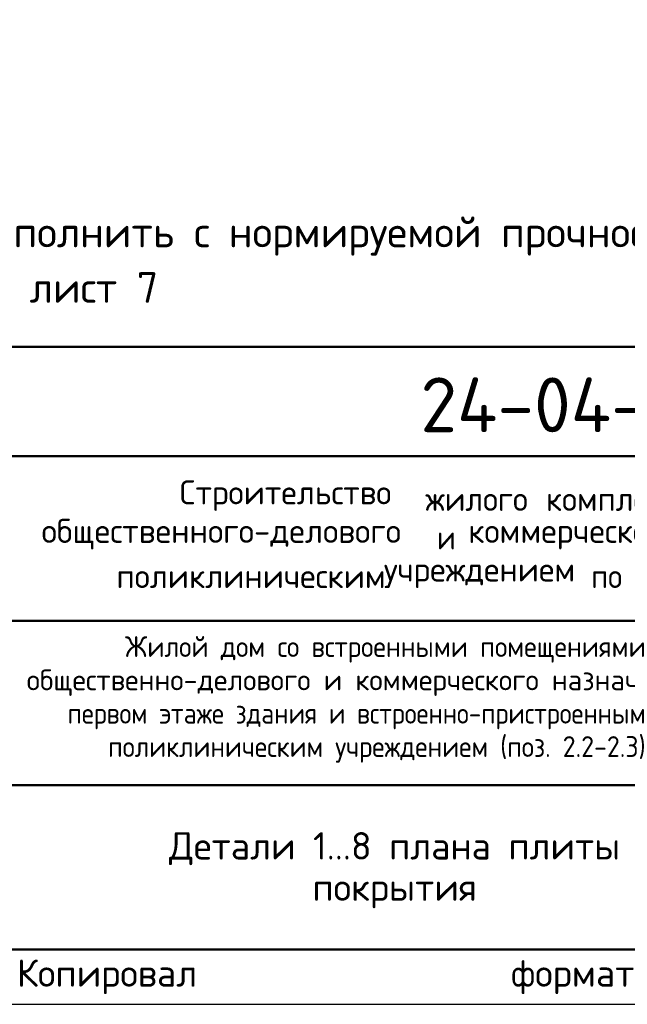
# Model space of a CAD drawing. Header units: millimetres. Extents: x 0 to 50400, y 0 to 35640.
# Tile 7 of 10: x 35493 to 42148, y 0 to 10781. Entities that reach past the tile are written whole.
import ezdxf

# ---------------------------------------------------------------- set-up
doc = ezdxf.new("R2010")
doc.units = ezdxf.units.MM
doc.layers.add('Standard', color=7, linetype='Continuous', lineweight=25)
doc.styles.add('ISOCPEUR', font='txt')

msp = doc.modelspace()

# ---------------------------------------------------------------- linework, layer by layer
at = {"layer": 'Standard', "color": 7, "linetype": 'Continuous', "lineweight": 50, "transparency": 33554687}
for p, q in [((27600, 7200), (49800, 7200)), ((35400, 6000), (49800, 6000)), ((35400, 4200), (49800, 4200)), ((35400, 2400), (49800, 2400))]:
    msp.add_line(p, q, dxfattribs=at)
at = {"layer": 'Standard', "color": 7, "linetype": 'Continuous', "lineweight": 25, "transparency": 33554687}
msp.add_line((27600, 600), (49800, 600), dxfattribs=at)
msp.add_line((27600, 600), (49800, 600), dxfattribs=at)
msp.add_line((27600, 600), (49800, 600), dxfattribs=at)
msp.add_lwpolyline([(0, 0), (50400, 0), (50400, 35640), (0, 35640), (0, 0)], close=True, dxfattribs=at)
at = {"layer": 'Standard', "color": 7, "linetype": 'Continuous', "lineweight": 50, "transparency": 33554687}
msp.add_lwpolyline([(2400, 35040), (49800, 35040), (49800, 600), (2400, 600), (2400, 35040)], close=True, dxfattribs=at)

# ---------------------------------------------------------------- texts
at = {"layer": 'Standard', "color": 7, "linetype": 'Continuous', "lineweight": 13, "transparency": 33554687, "insert": (27600, 8624), "char_height": 336, "width": 21106.68, "attachment_point": 1, "line_spacing_factor": 1.084337}
msp.add_mtext('\\A1;{\\fISOCPEUR|i0|b0;\\H335.999994;\\W1.000000;\\C7;1. Сварку типа К1-Кт необходимо выполнить с нормируемой прочностью (п.3.1 ГОСТ Р 57997-2017)}\\P{\\fISOCPEUR|i0|b0;\\H335.999994;\\W1.000000;\\C7;2. Детали плана замаркированы см. лист 7}\\P', dxfattribs=at)
at = {"layer": 'Standard', "color": 7, "linetype": 'Continuous', "lineweight": 50, "transparency": 33554687, "insert": (39882, 6262), "char_height": 600, "width": 6049.91, "attachment_point": 7, "style": 'ISOCPEUR'}
msp.add_mtext('\\W0.98;24-04-КЖ.2-6.2', dxfattribs=at)
at = {"layer": 'Standard', "color": 7, "linetype": 'Continuous', "lineweight": 25, "transparency": 33554687, "char_height": 264, "attachment_point": 7, "style": 'ISOCPEUR'}
for s, insert, width in [('\\W0.98;Строительство ', (37245, 5402), 2820.83), ('\\W0.96;жилого ', (39937, 5402), 1446.12), ('\\W0.97;комплекса ', (41257, 5402), 1975.29), ('\\W0.99;общественного-делового ', (35733, 4980), 4457.19), ('\\W0.87;и ', (40063, 4980), 457.48), ('\\W0.98;коммерческого ', (40406, 4980), 2714.91), ('\\W0.98;поликлиническим ', (36552, 4557), 3058.06), ('\\W0.98;учреждением ', (39482, 4557), 2397.9), ('\\W0.91;по ', (41752, 4557), 647.69)]:
    msp.add_mtext(s, dxfattribs=dict(at, insert=insert, width=width))
at = {"layer": 'Standard', "color": 7, "linetype": 'Continuous', "lineweight": 18, "transparency": 33554687, "char_height": 228, "attachment_point": 7, "style": 'ISOCPEUR'}
for s, insert, width in [('\\W0.99;Жилой дом со встроенными помещениями', (36647, 3741), 6015.25), ('\\W0.99;общественно-делового и коммерческого назначения на', (35570, 3376), 8168.16), ('\\W0.99;первом этаже здания и встроенно-пристроенным', (36015, 3011), 7279.77), ('\\W0.99;поликлиническим учреждением (поз. 2.2-2.3)', (36459, 2646), 6390.3)]:
    msp.add_mtext(s, dxfattribs=dict(at, insert=insert, width=width))
at = {"layer": 'Standard', "color": 7, "linetype": 'Continuous', "lineweight": 25, "transparency": 33554687, "insert": (39600, 1885), "char_height": 300, "width": 4940.25, "attachment_point": 2, "line_spacing_factor": 0.903614}
msp.add_mtext('\\A1;{\\fISOCPEUR|i0|b0;\\H300.000000;\\W1.000000;\\C7;Детали 1...8 плана плиты}\\P{\\fISOCPEUR|i0|b0;\\H300.000000;\\W1.000000;\\C7;покрытия}\\P', dxfattribs=at)
at = {"layer": 'Standard', "color": 8, "linetype": 'Continuous', "lineweight": 13, "transparency": 33554687, "insert": (49800, 297), "char_height": 300, "width": 14099.36, "attachment_point": 6, "style": 'ISOCPEUR'}
msp.add_mtext('\\A1;{\\fISOCPEUR|i0|b0;\\H300.000000;\\W1.000000;\\C8;Копировал                  формат - А3                      Allplan 2024}\\P', dxfattribs=at)

doc.saveas('drawing.dxf')
